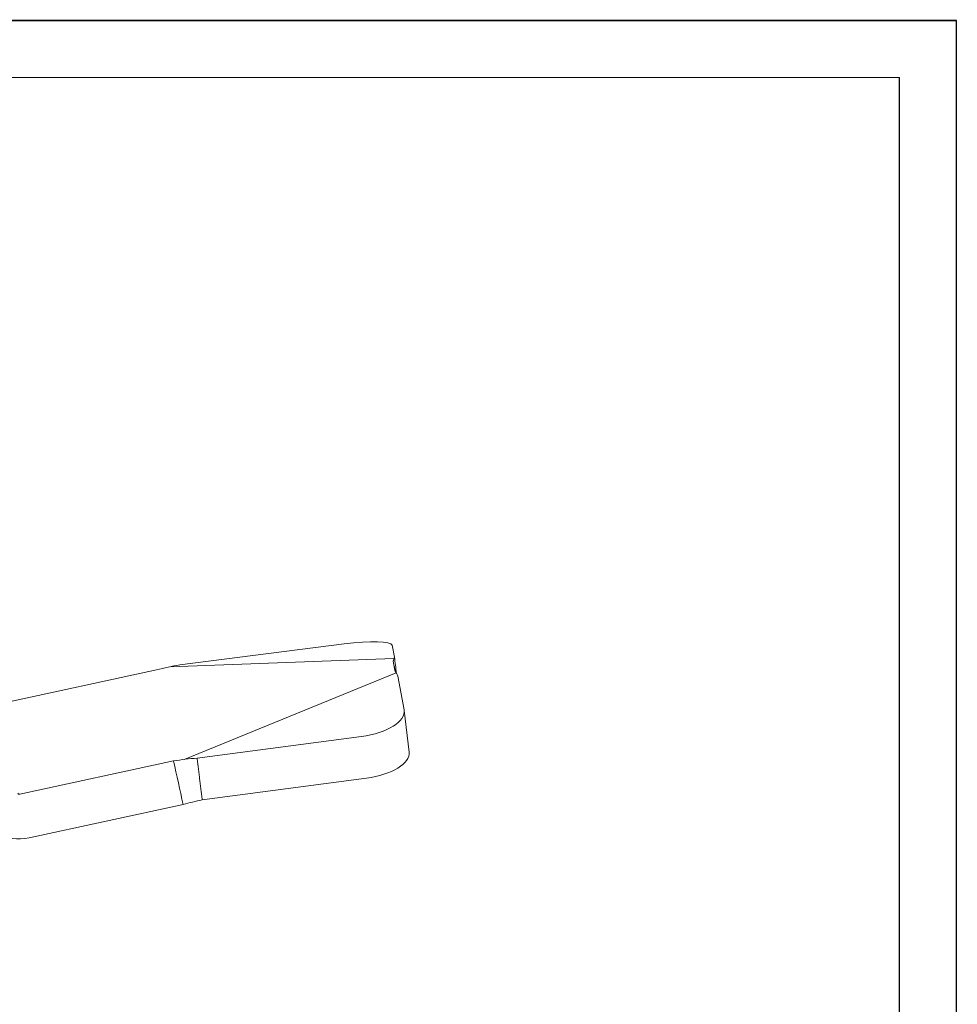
# Model space of a CAD drawing. Header units: inches. Extents: x 105682 to 105899, y 142363 to 142517.
# Tile 7 of 7: x 105839 to 105899, y 142453 to 142517. Entities that reach past the tile are written whole.
import ezdxf

# ---------------------------------------------------------------- set-up
doc = ezdxf.new("R2010")
doc.units = ezdxf.units.IN
doc.layers.add('1', color=7, linetype='Continuous', true_color=0xffffff)
doc.layers.add('实线层', color=7, linetype='Continuous', lineweight=25)

msp = doc.modelspace()

# ---------------------------------------------------------------- linework, layer by layer
at = {"color": 7, "linetype": 'Continuous', "lineweight": 13}
msp.add_lwpolyline([(105682.284, 142516.476, 0.095, 0.095, 0), (105899.396, 142516.476, 0.095, 0.095, 0)], format="xyseb", dxfattribs=at)
at = {"layer": '1', "color": 7, "linetype": 'Continuous', "lineweight": 18}
for p, q in [((105860.164, 142476.518), (105849.636, 142475.171)), ((105863.386, 142475.667), (105863.233, 142476.433)), ((105863.411, 142474.809), (105863.3, 142475.408)), ((105848.151, 142474.863), (105838.293, 142472.734)), ((105864.003, 142472.291), (105863.612, 142474.451)), ((105864.329, 142469.586), (105864.009, 142472.256)), ((105850.748, 142469.198), (105861.268, 142470.587)), ((105849.237, 142469.023), (105839.379, 142466.894)), ((105851.068, 142466.529), (105861.588, 142467.918)), ((105849.849, 142466.231), (105839.991, 142464.103))]:
    msp.add_line(p, q, dxfattribs=at)
at = {"layer": '1', "color": 7, "linetype": 'Continuous', "lineweight": 13}
for p, q in [((105863.346, 142475.578), (105849.011, 142475.062)), ((105849.918, 142469.121), (105863.499, 142474.666))]:
    msp.add_line(p, q, dxfattribs=at)
at = {"layer": '1', "color": 7, "linetype": 'Continuous', "lineweight": 18}
for centre, major_axis, ratio, start_param, end_param in [((105860.257, 142476.053), (-2.976, -0.375), 0.157799, 3.152938, 4.723734), ((105861.03, 142471.898), (-2.979, -0.358), 0.443529, 1.597353, 3.168149), ((105861.351, 142469.229), (-2.979, -0.358), 0.443529, 1.597353, 3.141568), ((105839.359, 142466.987), (-0.0983, -0.0183), 0.952472, 0.20466, 1.600924), ((105839.359, 142466.987), (-3.048, -0.567), 0.952472, 0.20466, 1.600924)]:
    msp.add_ellipse(centre, major_axis=major_axis, ratio=ratio, start_param=start_param, end_param=end_param, dxfattribs=at)
for points, degree in [([(105848.151, 142474.863), (105848.641, 142474.992), (105849.137, 142475.095), (105849.636, 142475.171)], 3), ([(105863.386, 142475.667), (105863.353, 142475.607), (105863.323, 142475.521), (105863.3, 142475.408)], 3), ([(105863.3, 142475.408), (105863.442, 142474.759)], 1), ([(105863.386, 142475.667), (105863.429, 142475.323), (105863.473, 142474.979), (105863.516, 142474.635)], 3), ([(105863.411, 142474.809), (105863.473, 142474.716), (105863.541, 142474.596), (105863.612, 142474.451)], 3), ([(105850.748, 142469.198), (105850.24, 142469.165), (105849.736, 142469.107), (105849.237, 142469.023)], 3), ([(105849.849, 142466.231), (105849.645, 142467.162), (105849.441, 142468.092), (105849.237, 142469.023)], 3), ([(105851.068, 142466.529), (105850.748, 142469.198)], 1), ([(105851.068, 142466.529), (105850.66, 142466.441), (105850.253, 142466.342), (105849.849, 142466.231)], 3)]:
    msp.add_open_spline(points, degree=degree, dxfattribs=at)
at = {"layer": '实线层'}
for p, q in [((105899.396, 142362.963), (105899.396, 142516.476)), ((105895.741, 142365.675), (105895.741, 142512.821))]:
    msp.add_line(p, q, dxfattribs=at)
at = {"layer": '实线层', "lineweight": 13}
msp.add_line((105695.315, 142512.821), (105895.741, 142512.821), dxfattribs=at)

doc.saveas('drawing.dxf')
